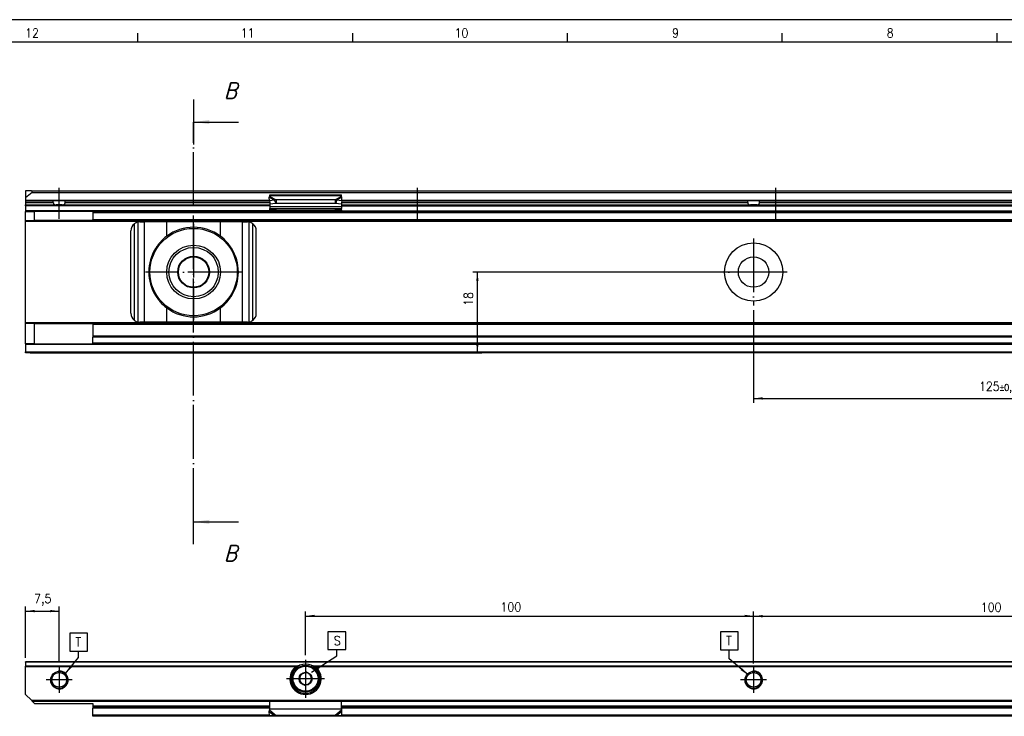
# Model space of a CAD drawing. Header units: millimetres. Extents: x -746 to 606, y -92 to 517.
# Tile 24 of 38: x -464 to -244, y 346 to 502. Entities that reach past the tile are written whole.
import ezdxf

# ---------------------------------------------------------------- set-up
doc = ezdxf.new("R2010")
doc.units = ezdxf.units.MM
doc.linetypes.add('DOT_CENTER', pattern=[14, 12, -1, 0, -1])
doc.layers.add('1', color=7, linetype='Continuous')
doc.styles.add('CONVERTER_11', font='txt.shx', dxfattribs={"width": 0.9, "oblique": 15})
doc.styles.add('CONVERTER_12', font='txt.shx', dxfattribs={"width": 0.9})
doc.dimstyles.new('ME10_DIM_31', dxfattribs={"dimtxt": 2, "dimasz": 2, "dimexe": 1, "dimexo": 1, "dimgap": 1, "dimtad": 1, "dimdsep": 46, "dimtxsty": 'CONVERTER_12', "dimsah": 1, "dimcen": 0.09, "dimclrd": 2, "dimclre": 2, "dimclrt": 2, "dimadec": 0, "dimazin": 0, "dimtfac": 1, "dimtdec": 4, "dimtix": 1, "dimtmove": 0, "dimatfit": 3, "dimfxl": 1, "dimtolj": 1, "dimtzin": 0, "dimarcsym": 0})
doc.dimstyles.new('ME10_DIM_35', dxfattribs={"dimtxt": 2, "dimasz": 2, "dimexe": 1, "dimexo": 1, "dimgap": 1, "dimtad": 1, "dimdsep": 46, "dimtxsty": 'CONVERTER_12', "dimsah": 1, "dimcen": 0.09, "dimclrd": 2, "dimclre": 2, "dimclrt": 2, "dimadec": 0, "dimazin": 0, "dimtol": 1, "dimtp": 0.25, "dimtm": 0.25, "dimtfac": 0.75, "dimtdec": 0, "dimtix": 1, "dimtmove": 0, "dimatfit": 3, "dimfxl": 1, "dimtolj": 1, "dimtzin": 0, "dimarcsym": 0})
doc.dimstyles.new('ME10_DIM_36', dxfattribs={"dimtxt": 2, "dimasz": 2, "dimexe": 1, "dimexo": 1, "dimgap": 1, "dimtad": 1, "dimdsep": 46, "dimtxsty": 'CONVERTER_12', "dimsah": 1, "dimcen": 0.09, "dimclrd": 2, "dimclre": 2, "dimclrt": 2, "dimadec": 0, "dimazin": 0, "dimtfac": 1, "dimtdec": 4, "dimtix": 1, "dimtmove": 0, "dimatfit": 3, "dimfxl": 1, "dimtolj": 1, "dimtzin": 0, "dimarcsym": 0})
doc.dimstyles.new('ME10_DIM_37', dxfattribs={"dimtxt": 2, "dimasz": 2, "dimexe": 1, "dimexo": 1, "dimgap": 1, "dimtad": 1, "dimdsep": 46, "dimtxsty": 'CONVERTER_12', "dimsah": 1, "dimcen": 0.09, "dimclrd": 2, "dimclre": 2, "dimclrt": 2, "dimadec": 0, "dimazin": 0, "dimtfac": 1, "dimtdec": 4, "dimtix": 1, "dimtmove": 0, "dimatfit": 3, "dimfxl": 1, "dimtolj": 1, "dimtzin": 0, "dimarcsym": 0})
doc.dimstyles.new('ME10_DIM_40', dxfattribs={"dimtxt": 2, "dimasz": 2, "dimexe": 1, "dimexo": 1, "dimgap": 1, "dimtad": 1, "dimdsep": 46, "dimtxsty": 'CONVERTER_12', "dimsah": 1, "dimcen": 0.09, "dimclrd": 2, "dimclre": 2, "dimclrt": 2, "dimadec": 0, "dimazin": 0, "dimtfac": 1, "dimtdec": 4, "dimtix": 1, "dimtmove": 0, "dimatfit": 3, "dimfxl": 1, "dimtolj": 1, "dimtzin": 0, "dimarcsym": 0})
doc.dimstyles.get("Standard").update_dxf_attribs({"dimtxt": 0.18, "dimasz": 0.18, "dimexe": 0.18, "dimexo": 0.0625, "dimgap": 0.09, "dimtad": 0, "dimtih": 1, "dimtoh": 1, "dimdec": 4, "dimzin": 0, "dimdsep": 46, "dimtxsty": 'Standard', "dimcen": 0.09, "dimadec": 0, "dimazin": 0, "dimtfac": 1, "dimtdec": 4, "dimtofl": 0, "dimtmove": 0, "dimatfit": 3, "dimfxl": 1, "dimtolj": 1, "dimtzin": 0, "dimarcsym": 0})

# ---------------------------------------------------------------- blocks, each defined once
blk = doc.blocks.new('SOPORTE_SV2-T__50', base_point=(-462.95, 427.45))
at = {"color": 7, "linetype": 'Continuous'}
for p, q in [((-462.95, 463.55), (-462.95, 462)), ((-461.65, 463.55), (-462.95, 463.55)), ((-461.52, 463.2), (-462.95, 462)), ((-462.95, 462), (-462.95, 461.5)), ((-461.65, 463.55), (-139.25, 463.55)), ((-461.52, 463.2), (-139.38, 463.2)), ((-408.54, 461.33), (-408.56, 462.13)), ((-408.45, 462.51), (-408.45, 462.72)), ((-408.45, 462.72), (-392.45, 462.72)), ((-408.45, 462.33), (-408.45, 462.51)), ((-407.04, 461.6), (-407.04, 461.09)), ((-393.86, 461.6), (-407.04, 461.6)), ((-393.86, 461.6), (-393.86, 461.09)), ((-392.45, 462.51), (-392.45, 462.72)), ((-392.45, 462.33), (-392.45, 462.51)), ((-392.36, 461.33), (-392.34, 462.13)), ((-462.95, 461.5), (-462.95, 461.45)), ((-462.95, 461.45), (-456.89, 461.45)), ((-462.95, 461.45), (-462.95, 461.25)), ((-462.95, 461.25), (-462.95, 460.95)), ((-462.95, 460.95), (-462.95, 460.45)), ((-462.95, 460.25), (-462.95, 460.45)), ((-462.95, 460.45), (-456.14, 460.45)), ((-462.95, 460.25), (-462.95, 459.15)), ((-456.89, 461.45), (-454.01, 461.45)), ((-456.76, 460.95), (-456.76, 461.25)), ((-454.76, 460.45), (-456.14, 460.45)), ((-454.76, 460.45), (-408.45, 460.45)), ((-454.14, 460.95), (-454.14, 461.25)), ((-454.01, 461.45), (-408.54, 461.45)), ((-407.37, 461.51), (-408.54, 461.33)), ((-408.54, 461.33), (-408.36, 460.6)), ((-408.45, 460.98), (-408.45, 460.11)), ((-408.45, 460.11), (-408.45, 459.62)), ((-408.45, 459.34), (-408.45, 459.62)), ((-408.45, 459.62), (-392.45, 459.62)), ((-407.18, 460.78), (-408.36, 460.6)), ((-407.37, 461.51), (-407.26, 461.07)), ((-407.26, 461.07), (-407.18, 460.78)), ((-407.04, 461.09), (-407.04, 460.75)), ((-393.86, 460.75), (-407.04, 460.75)), ((-393.86, 461.09), (-393.86, 460.75)), ((-393.64, 461.07), (-393.72, 460.78)), ((-392.54, 460.6), (-393.72, 460.78)), ((-393.53, 461.51), (-393.64, 461.07)), ((-392.36, 461.33), (-393.53, 461.51)), ((-392.36, 461.33), (-392.54, 460.6)), ((-392.45, 460.98), (-392.45, 460.11)), ((-392.45, 460.45), (-301.14, 460.45)), ((-392.45, 460.11), (-392.45, 459.62)), ((-392.45, 459.34), (-392.45, 459.62)), ((-392.36, 461.45), (-301.89, 461.45)), ((-301.89, 461.45), (-299.01, 461.45)), ((-301.76, 460.95), (-301.76, 461.25)), ((-299.76, 460.45), (-301.14, 460.45)), ((-299.76, 460.45), (-208.45, 460.45)), ((-299.14, 460.95), (-299.14, 461.25)), ((-299.01, 461.45), (-208.54, 461.45)), ((-462.95, 459.15), (-462.95, 458.95)), ((-462.95, 456.95), (-462.95, 458.95)), ((-462.95, 458.95), (-460.95, 458.95)), ((-447.95, 458.95), (-460.95, 458.95)), ((-460.95, 456.95), (-460.95, 458.95)), ((-447.95, 458.95), (-447.95, 458.75)), ((-447.95, 458.95), (-408.45, 458.95)), ((-447.95, 458.75), (-447.95, 457.15)), ((-408.45, 459.34), (-408.45, 459.16)), ((-408.45, 459.16), (-408.45, 458.95)), ((-408.45, 458.95), (-405.69, 458.95)), ((-403.45, 458.96), (-406.96, 459.23)), ((-406.96, 459.12), (-406.96, 459.23)), ((-406.96, 459.05), (-405.69, 458.95)), ((-405.69, 458.95), (-403.45, 458.95)), ((-397.45, 458.96), (-403.45, 458.96)), ((-403.45, 458.96), (-403.45, 458.95)), ((-403.45, 458.95), (-397.45, 458.95)), ((-393.94, 459.23), (-397.45, 458.96)), ((-397.45, 458.96), (-397.45, 458.95)), ((-397.45, 458.95), (-395.21, 458.95)), ((-395.21, 458.95), (-393.94, 459.05)), ((-395.21, 458.95), (-392.45, 458.95)), ((-393.94, 459.23), (-393.94, 459.12)), ((-392.45, 459.34), (-392.45, 459.16)), ((-392.45, 459.16), (-392.45, 458.95)), ((-392.45, 458.95), (-208.45, 458.95)), ((-462.95, 456.95), (-460.95, 456.95)), ((-462.95, 456.75), (-462.95, 456.95)), ((-462.95, 434.15), (-462.95, 456.75)), ((-447.95, 456.95), (-460.95, 456.95)), ((-447.95, 456.95), (-447.95, 457.15)), ((-447.95, 456.95), (-152.95, 456.95)), ((-437.45, 456.65), (-436.38, 456.65)), ((-431.46, 456.65), (-436.38, 456.65)), ((-419.44, 456.65), (-431.46, 456.65)), ((-414.52, 456.65), (-419.44, 456.65)), ((-414.52, 456.65), (-413.45, 456.65)), ((-439.45, 436.25), (-439.45, 454.65)), ((-411.45, 436.25), (-411.45, 454.65)), ((-462.95, 433.95), (-462.95, 434.15)), ((-462.95, 429.45), (-462.95, 433.95)), ((-460.95, 433.95), (-462.95, 433.95)), ((-460.95, 433.95), (-447.95, 433.95)), ((-460.95, 429.45), (-460.95, 433.95)), ((-447.95, 433.95), (-447.95, 433.75)), ((-152.95, 433.95), (-447.95, 433.95)), ((-447.95, 433.75), (-447.95, 431.17)), ((-436.38, 434.25), (-437.45, 434.25)), ((-431.46, 434.25), (-436.38, 434.25)), ((-419.44, 434.25), (-431.46, 434.25)), ((-414.52, 434.25), (-419.44, 434.25)), ((-413.45, 434.25), (-414.52, 434.25)), ((-447.95, 431.17), (-447.95, 430.89)), ((-152.95, 431.17), (-447.95, 431.17)), ((-447.95, 429.57), (-447.95, 430.89)), ((-462.95, 429.45), (-462.95, 429.25)), ((-460.95, 429.45), (-462.95, 429.45)), ((-462.95, 429.25), (-462.95, 427.65)), ((-460.95, 429.45), (-447.95, 429.45)), ((-447.95, 429.45), (-447.95, 429.57)), ((-152.95, 429.45), (-447.95, 429.45)), ((-462.95, 427.45), (-462.95, 427.65)), ((-137.95, 427.45), (-462.95, 427.45))]:
    blk.add_line(p, q, dxfattribs=at)
at = {"color": 3, "linetype": 'Continuous'}
for p, q in [((-408.56, 462.13), (-407.37, 461.51)), ((-408.45, 462.51), (-392.45, 462.51)), ((-408.45, 462.33), (-407.04, 461.6)), ((-392.45, 462.33), (-393.86, 461.6)), ((-392.34, 462.13), (-393.53, 461.51)), ((-462.95, 461.5), (-408.54, 461.5)), ((-456.76, 461.25), (-462.95, 461.25)), ((-462.95, 460.95), (-456.76, 460.95)), ((-408.45, 460.25), (-462.95, 460.25)), ((-408.52, 461.25), (-454.14, 461.25)), ((-454.14, 460.95), (-408.45, 460.95)), ((-408.45, 460.11), (-392.45, 460.11)), ((-392.45, 460.95), (-301.76, 460.95)), ((-392.45, 460.25), (-208.45, 460.25)), ((-301.76, 461.25), (-392.38, 461.25)), ((-392.36, 461.5), (-208.54, 461.5)), ((-208.52, 461.25), (-299.14, 461.25)), ((-299.14, 460.95), (-208.45, 460.95)), ((-408.45, 459.15), (-462.95, 459.15)), ((-447.95, 458.75), (-152.95, 458.75)), ((-406.96, 459.23), (-393.94, 459.23)), ((-406.96, 459.05), (-406.96, 459.12)), ((-393.94, 459.12), (-393.94, 459.05)), ((-392.45, 459.15), (-208.45, 459.15)), ((-137.95, 456.75), (-462.95, 456.75)), ((-447.95, 457.15), (-152.95, 457.15)), ((-438.65, 434.65), (-438.65, 456.25)), ((-437.85, 434.29), (-437.85, 456.61)), ((-436.38, 434.25), (-436.38, 456.65)), ((-431.46, 453.44), (-431.46, 456.65)), ((-419.44, 453.44), (-419.44, 456.65)), ((-414.52, 434.25), (-414.52, 456.65)), ((-413.05, 434.29), (-413.05, 456.61)), ((-412.25, 434.65), (-412.25, 456.25)), ((-431.46, 434.25), (-431.46, 437.46)), ((-419.44, 434.25), (-419.44, 437.46)), ((-137.95, 434.15), (-462.95, 434.15)), ((-152.95, 433.75), (-447.95, 433.75)), ((-152.95, 430.89), (-447.95, 430.89)), ((-137.95, 429.25), (-462.95, 429.25)), ((-152.95, 429.57), (-447.95, 429.57)), ((-462.95, 427.65), (-137.95, 427.65))]:
    blk.add_line(p, q, dxfattribs=at)
at = {"color": 7, "linetype": 'Continuous'}
for centre, radius in [((-425.45, 445.45), 9.75), ((-425.45, 445.45), 6), ((-425.45, 445.45), 5.5), ((-300.45, 445.45), 6.5), ((-425.45, 445.45), 3.55), ((-425.45, 445.45), 3.4), ((-300.45, 445.45), 3.4)]:
    blk.add_circle(centre, radius, dxfattribs=at)
for centre, radius, start, end in [((-461.65, 463.35), 0.2, 310, 90), ((-437.45, 454.65), 2, 126.8699, 180), ((-437.45, 454.65), 2, 101.598, 126.8699), ((-437.45, 454.65), 2, 90, 101.598), ((-425.45, 445.45), 10, 53.076, 126.924), ((-413.45, 454.65), 2, 78.402, 90), ((-413.45, 454.65), 2, 53.1301, 78.402), ((-413.45, 454.65), 2, 0, 53.1301), ((-425.45, 445.45), 10, 126.924, 138.5708), ((-425.45, 445.45), 10, 41.4292, 53.076), ((-425.45, 445.45), 10, 148.2362, 211.7638), ((-425.45, 445.45), 10, 328.2363, 31.7637), ((-425.45, 445.45), 10, 221.4292, 233.076), ((-425.45, 445.45), 10, 233.076, 306.924), ((-425.45, 445.45), 10, 306.924, 318.5708), ((-437.45, 436.25), 2, 180, 233.1301), ((-413.45, 436.25), 2, 306.8699, 0), ((-437.45, 436.25), 2, 233.1301, 258.402), ((-437.45, 436.25), 2, 258.402, 270), ((-413.45, 436.25), 2, 270, 281.598), ((-413.45, 436.25), 2, 281.598, 306.8699)]:
    blk.add_arc(centre, radius, start, end, dxfattribs=at)
for points, knots in [([(-408.56, 462.13), (-408.55, 462.15), (-408.53, 462.18), (-408.51, 462.24), (-408.48, 462.29), (-408.46, 462.32), (-408.45, 462.33)], [0, 0, 0, 0, 0.0630544, 0.1234867, 0.1799191, 0.2333291, 0.2333291, 0.2333291, 0.2333291]), ([(-407.04, 461.6), (-407.06, 461.6), (-407.12, 461.59), (-407.2, 461.56), (-407.29, 461.54), (-407.34, 461.52), (-407.37, 461.51)], [0, 0, 0, 0, 0.0849289, 0.1704941, 0.2598165, 0.3435203, 0.3435203, 0.3435203, 0.3435203]), ([(-393.53, 461.51), (-393.56, 461.52), (-393.62, 461.54), (-393.7, 461.56), (-393.78, 461.59), (-393.84, 461.6), (-393.86, 461.6)], [0, 0, 0, 0, 0.0909021, 0.1730263, 0.2585914, 0.3435203, 0.3435203, 0.3435203, 0.3435203]), ([(-392.34, 462.13), (-392.35, 462.15), (-392.37, 462.18), (-392.39, 462.24), (-392.42, 462.29), (-392.44, 462.32), (-392.45, 462.33)], [0, 0, 0, 0, 0.0630544, 0.1234867, 0.1753749, 0.2333288, 0.2333288, 0.2333288, 0.2333288]), ([(-456.76, 461.25), (-456.76, 461.25), (-456.76, 461.25), (-456.76, 461.27), (-456.76, 461.29), (-456.77, 461.31), (-456.78, 461.34), (-456.79, 461.37), (-456.8, 461.39), (-456.82, 461.41), (-456.83, 461.42), (-456.84, 461.43), (-456.85, 461.44), (-456.87, 461.45), (-456.89, 461.45), (-456.89, 461.45)], [0, 0, 0, 0, 0.0032229, 0.0063371, 0.0372094, 0.0632558, 0.0837864, 0.121246, 0.1560323, 0.1717467, 0.186759, 0.2020732, 0.213884, 0.2374901, 0.259325, 0.259325, 0.259325, 0.259325]), ([(-456.76, 460.95), (-456.76, 460.94), (-456.76, 460.92), (-456.76, 460.88), (-456.75, 460.84), (-456.75, 460.8), (-456.73, 460.75), (-456.71, 460.69), (-456.68, 460.64), (-456.64, 460.6), (-456.61, 460.57), (-456.55, 460.53), (-456.47, 460.49), (-456.37, 460.46), (-456.25, 460.45), (-456.18, 460.45), (-456.14, 460.45)], [0, 0, 0, 0, 0.0323565, 0.0700839, 0.107462, 0.1388805, 0.2023947, 0.2686217, 0.3257349, 0.3745923, 0.4257458, 0.4743733, 0.5784304, 0.6876478, 0.7990087, 0.9187136, 0.9187136, 0.9187136, 0.9187136]), ([(-454.76, 460.45), (-454.72, 460.45), (-454.65, 460.45), (-454.53, 460.46), (-454.43, 460.49), (-454.35, 460.53), (-454.29, 460.57), (-454.26, 460.6), (-454.22, 460.64), (-454.19, 460.69), (-454.17, 460.75), (-454.15, 460.8), (-454.15, 460.85), (-454.14, 460.88), (-454.14, 460.91), (-454.14, 460.94), (-454.14, 460.95)], [0, 0, 0, 0, 0.1197049, 0.2310658, 0.3402832, 0.4443403, 0.4929678, 0.5441213, 0.5929786, 0.6500919, 0.7186551, 0.7798314, 0.8142845, 0.8486282, 0.8806614, 0.9187121, 0.9187121, 0.9187121, 0.9187121]), ([(-454.01, 461.45), (-454.01, 461.45), (-454.02, 461.45), (-454.03, 461.45), (-454.04, 461.44), (-454.05, 461.44), (-454.06, 461.43), (-454.07, 461.42), (-454.08, 461.41), (-454.09, 461.4), (-454.1, 461.38), (-454.11, 461.37), (-454.12, 461.35), (-454.12, 461.33), (-454.13, 461.31), (-454.13, 461.29), (-454.14, 461.28), (-454.14, 461.26), (-454.14, 461.25), (-454.14, 461.25), (-454.14, 461.25)], [0, 0, 0, 0, 0.0113724, 0.0215681, 0.034295, 0.0455523, 0.0601178, 0.0726769, 0.0876893, 0.1034036, 0.1202544, 0.1377942, 0.1584814, 0.1757048, 0.1962256, 0.2136882, 0.2349027, 0.2531701, 0.2563735, 0.2595072, 0.2595072, 0.2595072, 0.2595072]), ([(-407.04, 460.75), (-407.05, 460.75), (-407.07, 460.75), (-407.11, 460.76), (-407.15, 460.77), (-407.17, 460.78), (-407.18, 460.78)], [0, 0, 0, 0, 0.0383658, 0.0760959, 0.1140041, 0.1512902, 0.1512902, 0.1512902, 0.1512902]), ([(-393.72, 460.78), (-393.73, 460.78), (-393.75, 460.77), (-393.79, 460.76), (-393.83, 460.75), (-393.85, 460.75), (-393.86, 460.75)], [0, 0, 0, 0, 0.0372861, 0.0751943, 0.1129244, 0.1512902, 0.1512902, 0.1512902, 0.1512902]), ([(-301.76, 461.25), (-301.76, 461.25), (-301.76, 461.25), (-301.76, 461.27), (-301.77, 461.3), (-301.77, 461.33), (-301.78, 461.35), (-301.79, 461.37), (-301.8, 461.38), (-301.81, 461.4), (-301.83, 461.42), (-301.85, 461.43), (-301.86, 461.44), (-301.87, 461.45), (-301.88, 461.45), (-301.89, 461.45), (-301.89, 461.45)], [0, 0, 0, 0, 0.0031337, 0.0063371, 0.0457201, 0.0837487, 0.1044878, 0.1216594, 0.1372774, 0.1560497, 0.1863291, 0.213839, 0.2250963, 0.2378232, 0.2498091, 0.2593917, 0.2593917, 0.2593917, 0.2593917]), ([(-301.76, 460.95), (-301.76, 460.94), (-301.76, 460.91), (-301.76, 460.88), (-301.75, 460.85), (-301.75, 460.81), (-301.74, 460.78), (-301.73, 460.75), (-301.72, 460.72), (-301.7, 460.68), (-301.68, 460.64), (-301.64, 460.6), (-301.61, 460.57), (-301.55, 460.53), (-301.47, 460.49), (-301.37, 460.46), (-301.25, 460.45), (-301.18, 460.45), (-301.14, 460.45)], [0, 0, 0, 0, 0.0350286, 0.0700793, 0.1044262, 0.1388823, 0.1708162, 0.2054288, 0.2391574, 0.2686913, 0.3258014, 0.3746564, 0.4258116, 0.4744406, 0.5784978, 0.6877154, 0.7990768, 0.9187824, 0.9187824, 0.9187824, 0.9187824]), ([(-299.76, 460.45), (-299.72, 460.45), (-299.65, 460.45), (-299.53, 460.46), (-299.43, 460.49), (-299.35, 460.53), (-299.29, 460.57), (-299.26, 460.6), (-299.22, 460.64), (-299.19, 460.69), (-299.17, 460.75), (-299.15, 460.8), (-299.15, 460.85), (-299.14, 460.88), (-299.14, 460.91), (-299.14, 460.94), (-299.14, 460.95)], [0, 0, 0, 0, 0.1197056, 0.231067, 0.3402846, 0.4443418, 0.4929708, 0.544126, 0.5929811, 0.6500912, 0.7163179, 0.7798318, 0.8163136, 0.8486346, 0.8806659, 0.9187138, 0.9187138, 0.9187138, 0.9187138]), ([(-299.01, 461.45), (-299.01, 461.45), (-299.02, 461.45), (-299.03, 461.45), (-299.04, 461.44), (-299.05, 461.44), (-299.06, 461.43), (-299.07, 461.42), (-299.08, 461.41), (-299.09, 461.4), (-299.1, 461.38), (-299.11, 461.37), (-299.12, 461.35), (-299.13, 461.33), (-299.13, 461.3), (-299.14, 461.27), (-299.14, 461.25), (-299.14, 461.25), (-299.14, 461.25)], [0, 0, 0, 0, 0.0113724, 0.0215681, 0.0332817, 0.0455529, 0.0587805, 0.0726781, 0.0876904, 0.1034047, 0.1202556, 0.1377954, 0.1584825, 0.1757059, 0.2137345, 0.2531175, 0.2563209, 0.2594546, 0.2594546, 0.2594546, 0.2594546]), ([(-406.96, 459.23), (-407.08, 459.24), (-407.33, 459.26), (-407.7, 459.29), (-408.08, 459.32), (-408.33, 459.33), (-408.45, 459.34)], [0, 0, 0, 0, 0.373696, 0.747543, 1.121146, 1.494893, 1.494893, 1.494893, 1.494893]), ([(-408.45, 459.16), (-408.33, 459.15), (-408.08, 459.13), (-407.7, 459.1), (-407.33, 459.08), (-407.08, 459.06), (-406.96, 459.05)], [0, 0, 0, 0, 0.373697, 0.747255, 1.121052, 1.494694, 1.494694, 1.494694, 1.494694]), ([(-392.45, 459.34), (-392.57, 459.33), (-392.82, 459.32), (-393.2, 459.29), (-393.57, 459.26), (-393.82, 459.24), (-393.94, 459.23)], [0, 0, 0, 0, 0.373747, 0.74735, 1.121191, 1.494893, 1.494893, 1.494893, 1.494893]), ([(-393.94, 459.05), (-393.82, 459.06), (-393.57, 459.08), (-393.2, 459.1), (-392.82, 459.13), (-392.57, 459.15), (-392.45, 459.16)], [0, 0, 0, 0, 0.373642, 0.747439, 1.120992, 1.494694, 1.494694, 1.494694, 1.494694]), ([(-432.95, 452.07), (-433.03, 451.96), (-433.21, 451.74), (-433.46, 451.4), (-433.71, 451.06), (-433.87, 450.83), (-433.95, 450.71)], [0, 0, 0, 0, 0.418104, 0.842646, 1.25962, 1.685167, 1.685167, 1.685167, 1.685167]), ([(-416.95, 450.71), (-417.03, 450.83), (-417.19, 451.06), (-417.44, 451.4), (-417.69, 451.74), (-417.87, 451.96), (-417.95, 452.07)], [0, 0, 0, 0, 0.425548, 0.842522, 1.267064, 1.685169, 1.685169, 1.685169, 1.685169]), ([(-433.95, 440.19), (-433.87, 440.07), (-433.71, 439.84), (-433.46, 439.5), (-433.21, 439.16), (-433.03, 438.94), (-432.95, 438.83)], [0, 0, 0, 0, 0.425548, 0.842521, 1.267063, 1.685167, 1.685167, 1.685167, 1.685167]), ([(-417.95, 438.83), (-417.87, 438.94), (-417.69, 439.16), (-417.44, 439.5), (-417.19, 439.84), (-417.03, 440.07), (-416.95, 440.19)], [0, 0, 0, 0, 0.418104, 0.842647, 1.259621, 1.685169, 1.685169, 1.685169, 1.685169])]:
    blk.add_open_spline(points, degree=3, knots=knots, dxfattribs=at)
at = {"layer": '1', "color": 2, "linetype": 'DOT_CENTER'}
for p, q in [((-425.45, 456.2), (-425.45, 434.7)), ((-300.45, 452.95), (-300.45, 437.95)), ((-414.7, 445.45), (-436.2, 445.45)), ((-292.95, 445.45), (-307.95, 445.45))]:
    blk.add_line(p, q, dxfattribs=at)
blk = doc.blocks.new('*D95')
at = {"layer": '1', "color": 2, "linetype": 'Continuous'}
for p, q in [((-293.95, 445.45), (-363.11, 445.45)), ((-362.11, 427.45), (-362.11, 445.45)), ((-461.95, 427.45), (-361.11, 427.45))]:
    blk.add_line(p, q, dxfattribs=at)
at = {"layer": '1', "color": 2}
for points in [[(-361.84, 443.45), (-362.37, 443.45), (-362.11, 445.45)], [(-362.37, 429.45), (-361.84, 429.45), (-362.11, 427.45)]]:
    blk.add_solid(points, dxfattribs=at)
at = {"layer": '1', "color": 2, "insert": (-363.11, 437.89), "char_height": 2, "attachment_point": 7, "rotation": 90, "line_spacing_factor": 0.60024, "style": 'CONVERTER_12'}
blk.add_mtext('18', dxfattribs=at)
blk = doc.blocks.new('*D99')
at = {"layer": '1', "color": 2, "linetype": 'Continuous'}
for p, q in [((-300.45, 436.95), (-300.45, 416.23)), ((-175.45, 433.7), (-175.45, 416.23)), ((-300.45, 417.23), (-175.45, 417.23))]:
    blk.add_line(p, q, dxfattribs=at)
at = {"layer": '1', "color": 2}
for points in [[(-298.45, 417.5), (-298.45, 416.97), (-300.45, 417.23)], [(-177.45, 416.97), (-177.45, 417.5), (-175.45, 417.23)]]:
    blk.add_solid(points, dxfattribs=at)
at = {"layer": '1', "color": 2, "insert": (-250.14, 418.43), "char_height": 2, "attachment_point": 7, "rotation": 0.0001, "line_spacing_factor": 0.60024, "style": 'CONVERTER_12'}
blk.add_mtext('\\C2;\\C2;\\C2;125\\C2;\\H1.5;{\\Fgdt;`}0,25\\C2;[CM/2+15]', dxfattribs=at)
blk = doc.blocks.new('SOPORTE_SV2-T__55', base_point=(-462.95, 346.28))
at = {"color": 7, "linetype": 'Continuous'}
for p, q in [((-462.95, 358.36), (-462.95, 358.42)), ((-137.95, 358.42), (-462.95, 358.42)), ((-462.95, 358.36), (-462.95, 357.48)), ((-462.95, 357.34), (-462.95, 357.48)), ((-462.95, 351.17), (-462.95, 357.34)), ((-402.8, 356.92), (-402.44, 356.92)), ((-400.27, 356.1), (-400.6, 355.96)), ((-399.98, 355.88), (-400.27, 356.1)), ((-398.46, 356.92), (-398.1, 356.92)), ((-401.73, 354.47), (-401.78, 354.11)), ((-401.78, 354.11), (-401.49, 353.89)), ((-401.6, 355.54), (-401.65, 355.18)), ((-401.26, 355.68), (-401.6, 355.54)), ((-399.12, 355.23), (-399.41, 355.45)), ((-399.3, 353.8), (-399.25, 354.16)), ((-399.17, 354.87), (-399.12, 355.23)), ((-400.92, 353.46), (-400.63, 353.24)), ((-400.63, 353.24), (-400.3, 353.38)), ((-399.64, 353.66), (-399.3, 353.8)), ((-461.65, 349.87), (-462.95, 351.17)), ((-461.65, 349.87), (-461.45, 349.67)), ((-461.45, 349.67), (-139.45, 349.67)), ((-460.95, 349.17), (-461.45, 349.67)), ((-408.45, 347.95), (-408.45, 349.67)), ((-392.45, 347.95), (-392.45, 349.67)), ((-460.95, 349.17), (-447.95, 349.17)), ((-447.95, 349.17), (-447.95, 348.62)), ((-447.95, 348.62), (-447.95, 348.42)), ((-447.95, 348.42), (-447.95, 348.13)), ((-447.95, 348.42), (-408.45, 348.42)), ((-447.95, 346.57), (-447.95, 348.13)), ((-408.51, 347.55), (-408.56, 347.38)), ((-408.54, 346.49), (-408.56, 347.38)), ((-408.45, 347.93), (-408.45, 347.95)), ((-408.45, 347.64), (-408.45, 347.93)), ((-392.45, 348.42), (-208.45, 348.42)), ((-392.45, 347.93), (-392.45, 347.95)), ((-392.45, 347.64), (-392.45, 347.93)), ((-392.34, 347.38), (-392.39, 347.55)), ((-392.36, 346.49), (-392.34, 347.38)), ((-447.95, 346.28), (-447.95, 346.57)), ((-152.95, 346.28), (-447.95, 346.28)), ((-407.37, 346.36), (-408.54, 346.49)), ((-393.86, 346.43), (-407.04, 346.43)), ((-392.36, 346.49), (-393.53, 346.36))]:
    blk.add_line(p, q, dxfattribs=at)
at = {"color": 3, "linetype": 'Continuous'}
for p, q in [((-137.95, 358.36), (-462.95, 358.36)), ((-402.44, 357.48), (-462.95, 357.48)), ((-402.72, 357.34), (-462.95, 357.34)), ((-202.44, 357.48), (-398.46, 357.48)), ((-202.72, 357.34), (-398.18, 357.34)), ((-461.65, 349.87), (-139.25, 349.87)), ((-447.95, 348.62), (-408.45, 348.62)), ((-408.45, 348.13), (-447.95, 348.13)), ((-408.56, 347.38), (-407.37, 346.36)), ((-408.45, 347.93), (-392.45, 347.93)), ((-408.45, 347.64), (-407.04, 346.43)), ((-392.45, 347.64), (-393.86, 346.43)), ((-392.34, 347.38), (-393.53, 346.36)), ((-392.45, 348.62), (-208.45, 348.62)), ((-208.45, 348.13), (-392.45, 348.13)), ((-408.54, 346.57), (-447.95, 346.57)), ((-208.54, 346.57), (-392.36, 346.57))]:
    blk.add_line(p, q, dxfattribs=at)
at = {"color": 7, "linetype": 'Continuous'}
for centre, radius in [((-455.45, 354.42), 1.9), ((-455.45, 354.42), 1.65), ((-400.45, 354.67), 3), ((-400.45, 354.67), 1.45), ((-300.45, 354.42), 1.9), ((-300.45, 354.42), 1.65), ((-400.45, 354.67), 0.05)]:
    blk.add_circle(centre, radius, dxfattribs=at)
at = {"color": 3, "linetype": 'Continuous'}
blk.add_circle((-400.45, 354.67), 2.8, dxfattribs=at)
at = {"color": 7, "linetype": 'Continuous'}
for radius, start, end in [(3.5, 130.3552, 49.6448), (3.25, 112.6199, 67.3801), (3.25, 67.3801, 112.6199), (1.3, 156.839, 188.7237), (1.3, 188.7237, 216.839), (1.3, 128.7237, 156.839), (1.3, 216.839, 248.7237), (1.3, 96.839, 128.7237), (1.3, 68.7237, 96.839), (1.3, 36.839, 68.7237), (1.3, 308.7237, 336.839), (1.3, 8.7237, 36.839), (1.3, 336.839, 8.7237), (1.3, 248.7237, 276.839), (1.3, 276.839, 308.7237)]:
    blk.add_arc((-400.45, 354.67), radius, start, end, dxfattribs=at)
for points, knots in [([(-402.72, 357.34), (-402.7, 357.35), (-402.65, 357.38), (-402.59, 357.42), (-402.51, 357.45), (-402.46, 357.47), (-402.44, 357.48)], [0, 0, 0, 0, 0.0733847, 0.1584419, 0.2338389, 0.3132569, 0.3132569, 0.3132569, 0.3132569]), ([(-402.44, 357.48), (-402.38, 357.5), (-402.26, 357.54), (-402.07, 357.59), (-401.89, 357.63), (-401.76, 357.66), (-401.7, 357.67)], [0, 0, 0, 0, 0.1903327, 0.3787731, 0.5717825, 0.763547, 0.763547, 0.763547, 0.763547]), ([(-399.2, 357.67), (-399.14, 357.66), (-399.01, 357.63), (-398.83, 357.59), (-398.64, 357.54), (-398.52, 357.5), (-398.46, 357.48)], [0, 0, 0, 0, 0.1913805, 0.384016, 0.573053, 0.7635471, 0.7635471, 0.7635471, 0.7635471]), ([(-398.46, 357.48), (-398.44, 357.47), (-398.39, 357.45), (-398.31, 357.42), (-398.25, 357.38), (-398.2, 357.35), (-398.18, 357.34)], [0, 0, 0, 0, 0.0793997, 0.1547809, 0.2398571, 0.3132569, 0.3132569, 0.3132569, 0.3132569]), ([(-408.56, 347.38), (-408.55, 347.4), (-408.53, 347.44), (-408.5, 347.51), (-408.48, 347.57), (-408.46, 347.62), (-408.45, 347.64)], [0, 0, 0, 0, 0.0660342, 0.1356749, 0.2077706, 0.2833141, 0.2833141, 0.2833141, 0.2833141]), ([(-408.51, 347.55), (-408.5, 347.58), (-408.48, 347.65), (-408.47, 347.75), (-408.45, 347.85), (-408.45, 347.92), (-408.45, 347.95)], [0, 0, 0, 0, 0.1008027, 0.2105794, 0.306291, 0.4089214, 0.4089214, 0.4089214, 0.4089214]), ([(-392.45, 347.95), (-392.45, 347.92), (-392.45, 347.86), (-392.44, 347.76), (-392.42, 347.65), (-392.4, 347.58), (-392.39, 347.55)], [0, 0, 0, 0, 0.0890373, 0.1983431, 0.3017293, 0.4089232, 0.4089232, 0.4089232, 0.4089232]), ([(-392.34, 347.38), (-392.35, 347.4), (-392.37, 347.44), (-392.4, 347.51), (-392.42, 347.57), (-392.44, 347.62), (-392.45, 347.64)], [0, 0, 0, 0, 0.0660342, 0.1356749, 0.2077706, 0.2833141, 0.2833141, 0.2833141, 0.2833141]), ([(-407.04, 346.43), (-407.06, 346.42), (-407.12, 346.41), (-407.2, 346.39), (-407.29, 346.37), (-407.34, 346.36), (-407.37, 346.36)], [0, 0, 0, 0, 0.0858283, 0.1715137, 0.2588192, 0.3386073, 0.3386073, 0.3386073, 0.3386073]), ([(-393.53, 346.36), (-393.56, 346.36), (-393.62, 346.37), (-393.7, 346.39), (-393.78, 346.41), (-393.84, 346.42), (-393.86, 346.43)], [0, 0, 0, 0, 0.083534, 0.1670936, 0.252779, 0.3386073, 0.3386073, 0.3386073, 0.3386073])]:
    blk.add_open_spline(points, degree=3, knots=knots, dxfattribs=at)
at = {"layer": '1', "color": 2, "linetype": 'DOT_CENTER'}
for p, q in [((-400.45, 358.92), (-400.45, 350.42)), ((-455.45, 357.32), (-455.45, 351.52)), ((-300.45, 357.32), (-300.45, 351.52)), ((-300.45, 357.07), (-300.45, 351.77)), ((-452.55, 354.42), (-458.35, 354.42)), ((-396.2, 354.67), (-404.7, 354.67)), ((-297.55, 354.42), (-303.35, 354.42)), ((-297.8, 354.42), (-303.1, 354.42))]:
    blk.add_line(p, q, dxfattribs=at)
at = {"layer": '1', "color": 30, "linetype": 'Continuous'}
for centre in [(-455.45, 354.42), (-455.45, 354.42), (-300.45, 354.42), (-300.45, 354.42)]:
    blk.add_arc(centre, 2, 175, 95, dxfattribs=at)
blk = doc.blocks.new('*D100')
at = {"layer": '1', "color": 2, "linetype": 'Continuous'}
for p, q in [((-300.45, 358.07), (-300.45, 369.63)), ((-200.45, 359.92), (-200.45, 369.63)), ((-300.45, 368.63), (-200.45, 368.63))]:
    blk.add_line(p, q, dxfattribs=at)
at = {"layer": '1', "color": 2}
for points in [[(-298.45, 368.89), (-298.45, 368.36), (-300.45, 368.63)], [(-202.45, 368.36), (-202.45, 368.89), (-200.45, 368.63)]]:
    blk.add_solid(points, dxfattribs=at)
at = {"layer": '1', "color": 2, "insert": (-249.74, 369.63), "char_height": 2, "attachment_point": 7, "rotation": 0.0001, "line_spacing_factor": 0.60024, "style": 'CONVERTER_12'}
blk.add_mtext('100', dxfattribs=at)
blk = doc.blocks.new('*D101')
at = {"layer": '1', "color": 2, "linetype": 'Continuous'}
for p, q in [((-400.45, 359.92), (-400.45, 369.67)), ((-300.45, 358.07), (-300.45, 369.67)), ((-400.45, 368.67), (-300.45, 368.67))]:
    blk.add_line(p, q, dxfattribs=at)
at = {"layer": '1', "color": 2}
for points in [[(-398.45, 368.94), (-398.45, 368.41), (-400.45, 368.67)], [(-302.45, 368.41), (-302.45, 368.94), (-300.45, 368.67)]]:
    blk.add_solid(points, dxfattribs=at)
at = {"layer": '1', "color": 2, "insert": (-356.95, 369.67), "char_height": 2, "attachment_point": 7, "rotation": 0.0001, "line_spacing_factor": 0.60024, "style": 'CONVERTER_12'}
blk.add_mtext('100', dxfattribs=at)
blk = doc.blocks.new('*D104')
at = {"layer": '1', "color": 2, "linetype": 'Continuous'}
for p, q in [((-462.95, 359.36), (-462.95, 370.76)), ((-462.95, 369.76), (-455.45, 369.76)), ((-455.45, 358.32), (-455.45, 370.76))]:
    blk.add_line(p, q, dxfattribs=at)
at = {"layer": '1', "color": 2}
for points in [[(-460.95, 370.03), (-460.95, 369.5), (-462.95, 369.76)], [(-457.45, 369.5), (-457.45, 370.03), (-455.45, 369.76)]]:
    blk.add_solid(points, dxfattribs=at)
at = {"layer": '1', "color": 2, "insert": (-461.05, 370.96), "char_height": 2, "attachment_point": 7, "rotation": 0.0001, "line_spacing_factor": 0.60024, "style": 'CONVERTER_12'}
blk.add_mtext('7,5', dxfattribs=at)
blk = doc.blocks.new('_A1', base_point=(89.41, -87.22))
at = {"layer": '1', "color": 2, "linetype": 'Continuous'}
for p, q in [((94.41, 501.78), (-745.59, 501.78)), ((-437.94, 498.78), (-437.94, 496.78)), ((-390, 498.78), (-390, 496.78)), ((-342.06, 498.78), (-342.06, 496.78)), ((-294.12, 498.78), (-294.12, 496.78)), ((-246.17, 498.78), (-246.17, 496.78))]:
    blk.add_line(p, q, dxfattribs=at)
at = {"layer": '1', "color": 7, "linetype": 'Continuous'}
blk.add_line((89.41, 496.78), (-725.59, 496.78), dxfattribs=at)
at = {"layer": '1', "color": 2, "char_height": 2, "attachment_point": 4, "line_spacing_factor": 1.20048, "style": 'CONVERTER_12'}
for s, insert in [('12', (-463.05, 498.81)), ('11', (-414.95, 498.81)), ('10', (-367.2, 498.81)), ('9', (-318.66, 498.81)), ('8', (-270.73, 498.81))]:
    blk.add_mtext(s, dxfattribs=dict(at, insert=insert))
blk = doc.blocks.new('E-E__49', base_point=(-425.7, 387.11))
at = {"layer": '1', "color": 2, "linetype": 'DOT_CENTER'}
blk.add_line((-425.45, 389.69), (-425.45, 478.94), dxfattribs=at)
at = {"layer": '1', "color": 7}
for points in [[(-421.95, 479.4), (-421.95, 478.48), (-425.45, 478.94)], [(-421.95, 390.15), (-421.95, 389.23), (-425.45, 389.69)]]:
    blk.add_solid(points, dxfattribs=at)
at = {"layer": '1', "color": 7, "char_height": 3.5, "attachment_point": 5, "line_spacing_factor": 1.20048, "style": 'CONVERTER_11'}
for insert in [(-417.2, 485.94), (-417.2, 382.69)]:
    blk.add_mtext('B', dxfattribs=dict(at, insert=insert))
at = {"layer": '1', "color": 7, "linetype": 'Continuous', "has_arrowhead": 0}
for points in [[(-425.45, 483.94), (-425.45, 478.94)], [(-425.45, 478.94), (-415.45, 478.94)], [(-425.45, 478.94), (-425.45, 473.94)], [(-425.45, 389.69), (-425.45, 394.69)], [(-425.45, 389.69), (-415.45, 389.69)], [(-425.45, 384.69), (-425.45, 389.69)]]:
    blk.add_leader(points, dimstyle='Standard', dxfattribs=at)
blk = doc.blocks.new('Front4', base_point=(-375.45, 445.5))
at = {"layer": '1', "color": 2, "linetype": 'DOT_CENTER'}
for p, q in [((-455.45, 457.328), (-455.45, 464.258)), ((-375.45, 457.328), (-375.45, 464.258)), ((-295.45, 457.328), (-295.45, 464.258))]:
    blk.add_line(p, q, dxfattribs=at)
blk.add_blockref('SOPORTE_SV2-T__50', (-462.95, 427.45))
at = {"layer": '1'}
blk.add_blockref('E-E__49', (-425.7, 387.11), dxfattribs=at)
dim = blk.add_linear_dim(base=(-362.106, 427.45), p1=(-292.95, 445.45), p2=(-462.95, 427.45), angle=90, dimstyle='ME10_DIM_31', dxfattribs=at)
dim.commit()
dim.dimension.update_dxf_attribs({"geometry": '*D95', "text_midpoint": (-364.106, 439.086), "text_rotation": 90})
dim = blk.add_linear_dim(base=(-300.45, 417.235), p1=(-175.45, 434.7), p2=(-300.45, 437.95), text='<>[CM/2+15]', dimstyle='ME10_DIM_35', override={"dimpost": '<>[CM/2+15]'}, dxfattribs=at)
dim.commit()
dim.dimension.update_dxf_attribs({"geometry": '*D99', "text_midpoint": (-237.95, 419.435), "text_rotation": 0.00014})
blk = doc.blocks.new('Top2', base_point=(-375.45, 352.35))
at = {"layer": '1', "color": 2}
for points in [[(-395.452, 365.167), (-395.452, 361.167), (-391.452, 361.167), (-391.452, 365.167)], [(-307.865, 365.139), (-307.865, 361.139), (-303.865, 361.139), (-303.865, 365.139)], [(-453.107, 364.84), (-453.107, 360.84), (-449.107, 360.84), (-449.107, 364.84)]]:
    blk.add_lwpolyline(points, close=True, dxfattribs=at)
for points in [[(-452.979, 357.562), (-452.575, 357.224), (-454.061, 355.859)], [(-397.61, 357.408), (-397.325, 356.965), (-399.15, 356.104)], [(-303.375, 356.62), (-303.029, 357.017), (-301.694, 355.505)]]:
    blk.add_solid(points, dxfattribs=at)
blk.add_blockref('SOPORTE_SV2-T__55', (-462.95, 346.279))
at = {"layer": '1', "color": 2, "style": 'CONVERTER_12', "width": 0.9}
for s, p in [('T', (-451.807, 361.84)), ('S', (-394.152, 362.167)), ('T', (-306.565, 362.139))]:
    blk.add_text(s, height=2, dxfattribs=at).set_placement(p)
at = {"layer": '1'}
for base, p1, p2, dimstyle, picture, middle in [((-462.95, 369.763), (-455.45, 357.321), (-462.95, 358.362), 'ME10_DIM_40', '*D104', (-459.2, 371.863)), ((-400.45, 368.672), (-300.45, 357.071), (-400.45, 358.921), 'ME10_DIM_37', '*D101', (-354.851, 370.672)), ((-300.45, 368.627), (-200.45, 358.921), (-300.45, 357.071), 'ME10_DIM_36', '*D100', (-247.639, 370.627))]:
    dim = blk.add_linear_dim(base=base, p1=p1, p2=p2, dimstyle=dimstyle, dxfattribs=at)
    dim.commit()
    dim.dimension.update_dxf_attribs({"geometry": picture, "text_midpoint": middle, "text_rotation": 0.00014})
at = {"layer": '1', "color": 2, "linetype": 'Continuous', "has_arrowhead": 0}
for points in [[(-454.061, 355.859), (-451.107, 359.39), (-451.107, 360.84)], [(-399.15, 356.104), (-393.452, 359.771), (-393.452, 361.167)], [(-301.694, 355.505), (-305.865, 359.139), (-305.865, 361.139)]]:
    blk.add_leader(points, dimstyle='Standard', dxfattribs=at)

msp = doc.modelspace()

# ---------------------------------------------------------------- block references
for name, p in [('_A1', (89.41, -87.22)), ('Front4', (-375.45, 445.5)), ('Top2', (-375.45, 352.35))]:
    msp.add_blockref(name, p)

doc.saveas('drawing.dxf')
